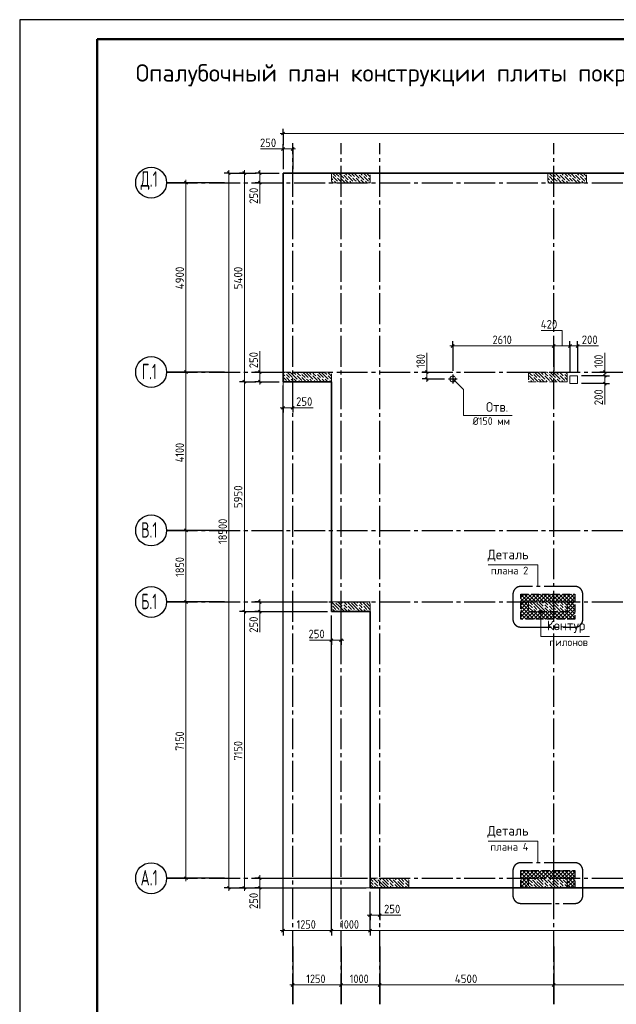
# Model space of a CAD drawing. Header units: millimetres. Extents: x 0 to 59400, y 0 to 42000.
# Tile 2 of 22: x 0 to 15433, y 16519 to 42000. Entities that reach past the tile are written whole.
import ezdxf

# ---------------------------------------------------------------- set-up
doc = ezdxf.new("R2010")
doc.units = ezdxf.units.MM
doc.linetypes.add('______2', pattern=[270, 200, -70])
doc.linetypes.add('______5', pattern=[1100, 800, -100, 100, -100])
for name, color, linetype, lineweight in [('Standard', 7, 'Continuous', 25), ('ЖБ Перекрытие верхний уровень', 7, 'Continuous', 18), ('Общий01', 7, 'Continuous', 13), ('Примечания', 7, 'Continuous', 13), ('Размерная линия_ общее', 7, 'Continuous', 13), ('Текст_ общее', 7, 'Continuous', 25)]:
    doc.layers.add(name, color=color, linetype=linetype, lineweight=lineweight)
doc.layers.add('ЖБ Пилон', color=7, linetype='______2', lineweight=13, true_color=0xa0a0a0)
doc.layers.add('Оси', color=7, linetype='______5', lineweight=13, true_color=0x656565)
doc.styles.add('ISOCPEUR', font='txt')

msp = doc.modelspace()

# ---------------------------------------------------------------- hatches: boundary and pattern name
at = {"layer": 'ЖБ Пилон', "linetype": 'Continuous', "lineweight": 18, "transparency": 33554687}
for points in [[(8354, 38000), (8361, 38006), (8367, 38000), (8361, 37993)], [(8754, 38000), (8761, 38006), (8767, 38000), (8761, 37993)], [(13954, 38000), (13961, 38006), (13967, 38000), (13961, 37993)], [(14354, 38000), (14361, 38006), (14367, 38000), (14361, 37993)], [(8074, 37960), (8081, 37966), (8087, 37960), (8081, 37953)], [(8114, 37840), (8121, 37846), (8127, 37840), (8121, 37833)], [(8194, 37920), (8201, 37926), (8207, 37920), (8201, 37913)], [(8234, 37800), (8241, 37806), (8247, 37800), (8241, 37793)], [(8274, 37920), (8281, 37926), (8287, 37920), (8281, 37913)], [(8314, 37800), (8321, 37806), (8327, 37800), (8321, 37793)], [(8394, 37880), (8401, 37886), (8407, 37880), (8401, 37873)], [(8474, 37960), (8481, 37966), (8487, 37960), (8481, 37953)], [(8514, 37840), (8521, 37846), (8527, 37840), (8521, 37833)], [(8594, 37920), (8601, 37926), (8607, 37920), (8601, 37913)], [(8634, 37800), (8641, 37806), (8647, 37800), (8641, 37793)], [(8674, 37920), (8681, 37926), (8687, 37920), (8681, 37913)], [(8714, 37800), (8721, 37806), (8727, 37800), (8721, 37793)], [(8794, 37880), (8801, 37886), (8807, 37880), (8801, 37873)], [(8874, 37960), (8881, 37966), (8887, 37960), (8881, 37953)], [(8914, 37840), (8921, 37846), (8927, 37840), (8921, 37833)], [(8994, 37920), (9001, 37926), (9007, 37920), (9001, 37913)], [(9034, 37800), (9041, 37806), (9047, 37800), (9041, 37793)], [(13674, 37960), (13681, 37966), (13687, 37960), (13681, 37953)], [(13714, 37840), (13721, 37846), (13727, 37840), (13721, 37833)], [(13794, 37920), (13801, 37926), (13807, 37920), (13801, 37913)], [(13834, 37800), (13841, 37806), (13847, 37800), (13841, 37793)], [(13874, 37920), (13881, 37926), (13887, 37920), (13881, 37913)], [(13914, 37800), (13921, 37806), (13927, 37800), (13921, 37793)], [(13994, 37880), (14001, 37886), (14007, 37880), (14001, 37873)], [(14074, 37960), (14081, 37966), (14087, 37960), (14081, 37953)], [(14114, 37840), (14121, 37846), (14127, 37840), (14121, 37833)], [(14194, 37920), (14201, 37926), (14207, 37920), (14201, 37913)], [(14234, 37800), (14241, 37806), (14247, 37800), (14241, 37793)], [(14274, 37920), (14281, 37926), (14287, 37920), (14281, 37913)], [(14314, 37800), (14321, 37806), (14327, 37800), (14321, 37793)], [(14394, 37880), (14401, 37886), (14407, 37880), (14401, 37873)], [(14474, 37960), (14481, 37966), (14487, 37960), (14481, 37953)], [(14514, 37840), (14521, 37846), (14527, 37840), (14521, 37833)], [(14594, 37920), (14601, 37926), (14607, 37920), (14601, 37913)], [(14634, 37800), (14641, 37806), (14647, 37800), (14641, 37793)], [(7154, 32880), (7157, 32882), (7165, 32882), (7167, 32880), (7161, 32873)], [(7554, 32880), (7557, 32882), (7565, 32882), (7567, 32880), (7561, 32873)], [(7954, 32880), (7957, 32882), (7965, 32882), (7967, 32880), (7961, 32873)], [(13165, 32882), (13167, 32880), (13163, 32875), (13163, 32882)], [(13554, 32880), (13557, 32882), (13565, 32882), (13567, 32880), (13561, 32873)], [(13954, 32880), (13957, 32882), (13965, 32882), (13967, 32880), (13961, 32873)], [(6874, 32840), (6881, 32846), (6887, 32840), (6881, 32833)], [(6874, 32760), (6881, 32766), (6887, 32760), (6881, 32753)], [(6914, 32640), (6921, 32646), (6927, 32640), (6921, 32633)], [(6994, 32720), (7001, 32726), (7007, 32720), (7001, 32713)], [(7074, 32720), (7081, 32726), (7087, 32720), (7081, 32713)], [(7154, 32800), (7161, 32806), (7167, 32800), (7161, 32793)], [(7194, 32680), (7201, 32686), (7207, 32680), (7201, 32673)], [(7274, 32840), (7281, 32846), (7287, 32840), (7281, 32833)], [(7274, 32760), (7281, 32766), (7287, 32760), (7281, 32753)], [(7314, 32640), (7321, 32646), (7327, 32640), (7321, 32633)], [(7394, 32720), (7401, 32726), (7407, 32720), (7401, 32713)], [(7474, 32720), (7481, 32726), (7487, 32720), (7481, 32713)], [(7554, 32800), (7561, 32806), (7567, 32800), (7561, 32793)], [(7594, 32680), (7601, 32686), (7607, 32680), (7601, 32673)], [(7674, 32840), (7681, 32846), (7687, 32840), (7681, 32833)], [(7674, 32760), (7681, 32766), (7687, 32760), (7681, 32753)], [(7714, 32640), (7721, 32646), (7727, 32640), (7721, 32633)], [(7794, 32720), (7801, 32726), (7807, 32720), (7801, 32713)], [(7874, 32720), (7881, 32726), (7887, 32720), (7881, 32713)], [(7954, 32800), (7961, 32806), (7967, 32800), (7961, 32793)], [(7994, 32680), (8001, 32686), (8007, 32680), (8001, 32673)], [(13163, 32804), (13167, 32800), (13163, 32795)], [(13194, 32680), (13201, 32686), (13207, 32680), (13201, 32673)], [(13274, 32840), (13281, 32846), (13287, 32840), (13281, 32833)], [(13274, 32760), (13281, 32766), (13287, 32760), (13281, 32753)], [(13314, 32640), (13321, 32646), (13327, 32640), (13321, 32633)], [(13394, 32720), (13401, 32726), (13407, 32720), (13401, 32713)], [(13474, 32720), (13481, 32726), (13487, 32720), (13481, 32713)], [(13554, 32800), (13561, 32806), (13567, 32800), (13561, 32793)], [(13594, 32680), (13601, 32686), (13607, 32680), (13601, 32673)], [(13674, 32840), (13681, 32846), (13687, 32840), (13681, 32833)], [(13674, 32760), (13681, 32766), (13687, 32760), (13681, 32753)], [(13714, 32640), (13721, 32646), (13727, 32640), (13721, 32633)], [(13794, 32720), (13801, 32726), (13807, 32720), (13801, 32713)], [(13874, 32720), (13881, 32726), (13887, 32720), (13881, 32713)], [(13954, 32800), (13961, 32806), (13967, 32800), (13961, 32793)], [(13994, 32680), (14001, 32686), (14007, 32680), (14001, 32673)], [(14074, 32840), (14081, 32846), (14087, 32840), (14081, 32833)], [(14074, 32760), (14081, 32766), (14087, 32760), (14081, 32753)], [(14114, 32640), (14121, 32646), (14127, 32640), (14121, 32633)], [(8074, 26840), (8081, 26846), (8087, 26840), (8081, 26833)], [(8074, 26760), (8081, 26766), (8087, 26760), (8081, 26753)], [(8154, 26920), (8161, 26926), (8167, 26920), (8161, 26913)], [(8354, 26880), (8361, 26886), (8367, 26880), (8361, 26873)], [(8354, 26800), (8361, 26806), (8367, 26800), (8361, 26793)], [(8474, 26840), (8481, 26846), (8487, 26840), (8481, 26833)], [(8474, 26760), (8481, 26766), (8487, 26760), (8481, 26753)], [(8554, 26920), (8561, 26926), (8567, 26920), (8561, 26913)], [(8754, 26880), (8761, 26886), (8767, 26880), (8761, 26873)], [(8754, 26800), (8761, 26806), (8767, 26800), (8761, 26793)], [(8874, 26840), (8881, 26846), (8887, 26840), (8881, 26833)], [(8874, 26760), (8881, 26766), (8887, 26760), (8881, 26753)], [(8954, 26920), (8961, 26926), (8967, 26920), (8961, 26913)], [(13163, 26884), (13167, 26880), (13163, 26875)], [(13163, 26804), (13167, 26800), (13163, 26795)], [(13274, 26840), (13281, 26846), (13287, 26840), (13281, 26833)], [(13274, 26760), (13281, 26766), (13287, 26760), (13281, 26753)], [(13354, 26920), (13361, 26926), (13367, 26920), (13361, 26913)], [(13554, 26880), (13561, 26886), (13567, 26880), (13561, 26873)], [(13554, 26800), (13561, 26806), (13567, 26800), (13561, 26793)], [(13674, 26840), (13681, 26846), (13687, 26840), (13681, 26833)], [(13674, 26760), (13681, 26766), (13687, 26760), (13681, 26753)], [(13754, 26920), (13761, 26926), (13767, 26920), (13761, 26913)], [(13954, 26880), (13961, 26886), (13967, 26880), (13961, 26873)], [(13954, 26800), (13961, 26806), (13967, 26800), (13961, 26793)], [(14074, 26840), (14081, 26846), (14087, 26840), (14081, 26833)], [(14074, 26760), (14081, 26766), (14087, 26760), (14081, 26753)], [(14154, 26920), (14161, 26926), (14163, 26924), (14163, 26915), (14161, 26913)], [(8194, 26720), (8201, 26726), (8207, 26720), (8201, 26713)], [(8274, 26720), (8281, 26726), (8287, 26720), (8281, 26713)], [(8397, 26682), (8401, 26686), (8405, 26682)], [(8594, 26720), (8601, 26726), (8607, 26720), (8601, 26713)], [(8674, 26720), (8681, 26726), (8687, 26720), (8681, 26713)], [(8797, 26682), (8801, 26686), (8805, 26682)], [(8994, 26720), (9001, 26726), (9007, 26720), (9001, 26713)], [(13197, 26682), (13201, 26686), (13205, 26682)], [(13394, 26720), (13401, 26726), (13407, 26720), (13401, 26713)], [(13474, 26720), (13481, 26726), (13487, 26720), (13481, 26713)], [(13597, 26682), (13601, 26686), (13605, 26682)], [(13794, 26720), (13801, 26726), (13807, 26720), (13801, 26713)], [(13874, 26720), (13881, 26726), (13887, 26720), (13881, 26713)], [(13997, 26682), (14001, 26686), (14005, 26682)], [(9154, 19680), (9161, 19686), (9167, 19680), (9161, 19673)], [(9234, 19760), (9241, 19766), (9247, 19760), (9241, 19753)], [(9274, 19640), (9281, 19646), (9287, 19640), (9281, 19633)], [(9354, 19720), (9361, 19726), (9367, 19720), (9361, 19713)], [(9554, 19680), (9561, 19686), (9567, 19680), (9561, 19673)], [(9634, 19760), (9641, 19766), (9647, 19760), (9641, 19753)], [(9674, 19640), (9681, 19646), (9687, 19640), (9681, 19633)], [(9754, 19720), (9761, 19726), (9767, 19720), (9761, 19713)], [(9954, 19680), (9961, 19686), (9967, 19680), (9961, 19673)], [(10034, 19760), (10041, 19766), (10047, 19760), (10041, 19753)], [(13163, 19684), (13167, 19680), (13163, 19675)], [(13234, 19760), (13241, 19766), (13247, 19760), (13241, 19753)], [(13274, 19640), (13281, 19646), (13287, 19640), (13281, 19633)], [(13354, 19720), (13361, 19726), (13367, 19720), (13361, 19713)], [(13554, 19680), (13561, 19686), (13567, 19680), (13561, 19673)], [(13634, 19760), (13641, 19766), (13647, 19760), (13641, 19753)], [(13674, 19640), (13681, 19646), (13687, 19640), (13681, 19633)], [(13754, 19720), (13761, 19726), (13767, 19720), (13761, 19713)], [(13954, 19680), (13961, 19686), (13967, 19680), (13961, 19673)], [(14034, 19760), (14041, 19766), (14047, 19760), (14041, 19753)], [(14074, 19640), (14081, 19646), (14087, 19640), (14081, 19633)], [(14154, 19720), (14161, 19726), (14163, 19724), (14163, 19715), (14161, 19713)], [(9154, 19600), (9161, 19606), (9167, 19600), (9161, 19593)], [(9274, 19560), (9281, 19566), (9287, 19560), (9281, 19553)], [(9554, 19600), (9561, 19606), (9567, 19600), (9561, 19593)], [(9674, 19560), (9681, 19566), (9687, 19560), (9681, 19553)], [(9954, 19600), (9961, 19606), (9967, 19600), (9961, 19593)], [(13163, 19604), (13167, 19600), (13163, 19595)], [(13274, 19560), (13281, 19566), (13287, 19560), (13281, 19553)], [(13554, 19600), (13561, 19606), (13567, 19600), (13561, 19593)], [(13674, 19560), (13681, 19566), (13687, 19560), (13681, 19553)], [(13954, 19600), (13961, 19606), (13967, 19600), (13961, 19593)], [(14074, 19560), (14081, 19566), (14087, 19560), (14081, 19553)]]:
    msp.add_hatch(color=7, dxfattribs=at).paths.add_polyline_path(points, flags=16)
at = {"layer": 'Общий01', "linetype": 'Continuous', "lineweight": 13, "transparency": 33554687}
for points in [[(13437, 26682), (13527, 26682), (13521, 26704)], [(13437, 26682), (13521, 26704), (13443, 26704)], [(13443, 26660), (13527, 26682), (13437, 26682)], [(13443, 26704), (13521, 26704), (13505, 26721)], [(13443, 26704), (13505, 26721), (13460, 26721)], [(13443, 26660), (13521, 26660), (13527, 26682)], [(13460, 26643), (13521, 26660), (13443, 26660)], [(13460, 26721), (13505, 26721), (13482, 26727)], [(13460, 26643), (13505, 26643), (13521, 26660)], [(13505, 26643), (13460, 26643), (13482, 26637)]]:
    msp.add_hatch(color=7, dxfattribs=at).paths.add_polyline_path(points)

# ---------------------------------------------------------------- linework, layer by layer
at = {"layer": 'Standard', "color": 7, "linetype": 'Continuous', "lineweight": 25, "transparency": 33554687}
msp.add_line((2000, 41500), (2000, 1058), dxfattribs=at)
at = {"layer": 'Standard', "color": 7, "linetype": '______5', "lineweight": -3, "transparency": 33554687}
for p, q in [((14366, 27332), (12959, 27332)), ((12759, 27132), (12759, 26482)), ((14566, 26481), (14566, 27132)), ((12959, 26282), (14366, 26281)), ((14366, 20182), (12959, 20182)), ((12759, 19982), (12759, 19332)), ((14566, 19331), (14566, 19982)), ((12959, 19132), (14366, 19131))]:
    msp.add_line(p, q, dxfattribs=at)
at = {"layer": 'Standard', "color": 9, "linetype": '______2', "lineweight": -3, "true_color": 0xc7c7c7, "transparency": 33554687}
for p, q in [((12963, 27132), (14363, 27132)), ((12963, 26482), (12963, 27132)), ((14363, 27132), (14363, 26482)), ((14363, 26482), (12963, 26482)), ((12963, 19982), (14363, 19982)), ((12963, 19532), (12963, 19982)), ((14363, 19982), (14363, 19532)), ((14363, 19532), (12963, 19532))]:
    msp.add_line(p, q, dxfattribs=at)
at = {"layer": 'Standard', "color": 9, "linetype": 'Continuous', "lineweight": -3, "true_color": 0xc7c7c7, "transparency": 33554687}
for p, q in [((12963, 27122), (13163, 26922)), ((12963, 27022), (13163, 26822)), ((13053, 27132), (13253, 26932)), ((13153, 27132), (13353, 26932)), ((13246, 26932), (13446, 27132)), ((13253, 27132), (13453, 26932)), ((13346, 26932), (13546, 27132)), ((13353, 27132), (13553, 26932)), ((13446, 26932), (13646, 27132)), ((13453, 27132), (13653, 26932)), ((13546, 26932), (13746, 27132)), ((13553, 27132), (13753, 26932)), ((13646, 26932), (13846, 27132)), ((13653, 27132), (13849, 26935)), ((13746, 26932), (13849, 27035)), ((13753, 27132), (13849, 27035)), ((13849, 27035), (13946, 27132)), ((13849, 26935), (14046, 27132)), ((13849, 27035), (13953, 26932)), ((13853, 27132), (14053, 26932)), ((13946, 26932), (14146, 27132)), ((13953, 27132), (14153, 26932)), ((14046, 26932), (14246, 27132)), ((14053, 27132), (14363, 26822)), ((14146, 26932), (14346, 27132)), ((14153, 27132), (14363, 26922)), ((14163, 26849), (14363, 27049)), ((14253, 27132), (14363, 27022)), ((14353, 27132), (14363, 27122)), ((12963, 26922), (13149, 26735)), ((12963, 26822), (13049, 26735)), ((13049, 26735), (13163, 26849)), ((13846, 26932), (13849, 26935)), ((13849, 26935), (13853, 26932)), ((14163, 26749), (14363, 26949)), ((14163, 26922), (14349, 26735)), ((14163, 26822), (14249, 26735)), ((14249, 26735), (14363, 26849)), ((12963, 26649), (13049, 26735)), ((12963, 26549), (13149, 26735)), ((12963, 26722), (13203, 26482)), ((12963, 26622), (13103, 26482)), ((12963, 26522), (13003, 26482)), ((12996, 26482), (13196, 26682)), ((13049, 26735), (13303, 26482)), ((13096, 26482), (13296, 26682)), ((13149, 26735), (13163, 26749)), ((13149, 26735), (13163, 26722)), ((13196, 26482), (13396, 26682)), ((13203, 26682), (13403, 26482)), ((13296, 26482), (13496, 26682)), ((13303, 26682), (13503, 26482)), ((13396, 26482), (13596, 26682)), ((13403, 26682), (13603, 26482)), ((13496, 26482), (13696, 26682)), ((13503, 26682), (13703, 26482)), ((13596, 26482), (13796, 26682)), ((13603, 26682), (13803, 26482)), ((13696, 26482), (13849, 26635)), ((13703, 26682), (13849, 26535)), ((13796, 26482), (13849, 26535)), ((13803, 26682), (13849, 26635)), ((13849, 26635), (13896, 26682)), ((13849, 26535), (13996, 26682)), ((13849, 26635), (14003, 26482)), ((13849, 26535), (13903, 26482)), ((13896, 26482), (14096, 26682)), ((13903, 26682), (14103, 26482)), ((13996, 26482), (14249, 26735)), ((14003, 26682), (14203, 26482)), ((14096, 26482), (14349, 26735)), ((14103, 26682), (14303, 26482)), ((14163, 26722), (14363, 26522)), ((14196, 26482), (14363, 26649)), ((14249, 26735), (14363, 26622)), ((14296, 26482), (14363, 26549)), ((14349, 26735), (14363, 26749)), ((14349, 26735), (14363, 26722)), ((12963, 19949), (12996, 19982)), ((12963, 19849), (13096, 19982)), ((12963, 19749), (13196, 19982)), ((12963, 19922), (13149, 19735)), ((13003, 19982), (13203, 19782)), ((13049, 19735), (13296, 19982)), ((13103, 19982), (13303, 19782)), ((13196, 19782), (13396, 19982)), ((13203, 19982), (13403, 19782)), ((13296, 19782), (13496, 19982)), ((13303, 19982), (13503, 19782)), ((13396, 19782), (13596, 19982)), ((13403, 19982), (13603, 19782)), ((13496, 19782), (13696, 19982)), ((13503, 19982), (13703, 19782)), ((13596, 19782), (13796, 19982)), ((13603, 19982), (13803, 19782)), ((13696, 19782), (13849, 19935)), ((13703, 19982), (13849, 19835)), ((13803, 19982), (13849, 19935)), ((13849, 19935), (13896, 19982)), ((13849, 19835), (13996, 19982)), ((13849, 19935), (14003, 19782)), ((13896, 19782), (14096, 19982)), ((13903, 19982), (14103, 19782)), ((13996, 19782), (14196, 19982)), ((14003, 19982), (14249, 19735)), ((14096, 19782), (14296, 19982)), ((14103, 19982), (14349, 19735)), ((14163, 19749), (14363, 19949)), ((14203, 19982), (14363, 19822)), ((14303, 19982), (14363, 19922)), ((12963, 19822), (13049, 19735)), ((12963, 19649), (13049, 19735)), ((12963, 19549), (13149, 19735)), ((12963, 19722), (13153, 19532)), ((12963, 19622), (13053, 19532)), ((13046, 19532), (13163, 19649)), ((13049, 19735), (13163, 19622)), ((13149, 19735), (13163, 19749)), ((13149, 19735), (13163, 19722)), ((13796, 19782), (13849, 19835)), ((13849, 19835), (13903, 19782)), ((14163, 19649), (14249, 19735)), ((14163, 19549), (14349, 19735)), ((14163, 19722), (14353, 19532)), ((14163, 19622), (14253, 19532)), ((14246, 19532), (14363, 19649)), ((14249, 19735), (14363, 19849)), ((14249, 19735), (14363, 19622)), ((14349, 19735), (14363, 19749)), ((14349, 19735), (14363, 19722)), ((13146, 19532), (13163, 19549)), ((14346, 19532), (14363, 19549))]:
    msp.add_line(p, q, dxfattribs=at)
at = {"layer": 'Standard', "color": 7, "linetype": 'Continuous', "lineweight": 25, "transparency": 33554687}
msp.add_lwpolyline([(0, 0), (59400, 0), (59400, 42000), (0, 42000), (0, 0)], close=True, dxfattribs=at)
at = {"layer": 'Standard', "color": 7, "linetype": 'Continuous', "lineweight": 50, "transparency": 33554687}
msp.add_lwpolyline([(2000, 41500), (58900, 41500), (58900, 500), (2000, 500), (2000, 41500)], close=True, dxfattribs=at)
at = {"layer": 'Standard', "color": 7, "linetype": 'Continuous', "lineweight": 18, "transparency": 33554687}
msp.add_lwpolyline([(27542, 41500), (2000, 41500), (2000, 12146), (27542, 12146), (27542, 41500)], dxfattribs=at)
at = {"layer": 'Standard', "color": 7, "linetype": 'Continuous', "lineweight": 13, "transparency": 33554687}
for points in [[(27313, 38032), (6813, 38032), (6813, 19532), (27313, 19532), (27313, 38032)], [(6813, 19532), (25313, 19532), (25313, 38032), (6813, 38032), (6813, 19532)]]:
    msp.add_lwpolyline(points, dxfattribs=at)
at = {"layer": 'Standard', "color": 9, "linetype": 'Continuous', "lineweight": -3, "true_color": 0xc7c7c7, "transparency": 33554687}
for points in [[(12963, 27049), (13004, 27091), (13004, 27091), (13046, 27132)], [(12963, 26949), (13054, 27041), (13054, 27041), (13146, 27132)], [(12963, 26849), (13104, 26991), (13104, 26991), (13246, 27132)], [(12963, 26749), (13154, 26941), (13154, 26941), (13346, 27132)]]:
    msp.add_lwpolyline(points, dxfattribs=at)
at = {"layer": 'Standard', "color": 7, "linetype": '______5', "lineweight": -3, "transparency": 33554687}
for centre, start, end in [((12959, 27132), 90, 180), ((14366, 27132), 0, 90), ((12959, 26482), 180, 270), ((14366, 26481), 270, 0), ((12959, 19982), 90, 180), ((14366, 19982), 0, 90), ((12959, 19332), 180, 270), ((14366, 19331), 270, 0)]:
    msp.add_arc(centre, 200, start, end, dxfattribs=at)
at = {"layer": 'ЖБ Перекрытие верхний уровень', "color": 7, "linetype": 'Continuous', "lineweight": 35, "transparency": 33554687}
for p, q in [((25313, 38032), (6813, 38032)), ((6813, 38032), (6813, 32632)), ((6813, 32632), (8063, 32632)), ((8063, 32632), (8063, 26682)), ((8063, 26682), (9063, 26682)), ((9063, 26682), (9063, 19532)), ((9063, 19532), (25313, 19532))]:
    msp.add_line(p, q, dxfattribs=at)
at = {"layer": 'ЖБ Перекрытие верхний уровень', "color": 7, "linetype": 'Continuous', "lineweight": 13, "transparency": 33554687}
for p, q in [((11132, 32727), (11128, 32710)), ((11128, 32710), (11128, 32694)), ((11128, 32694), (11132, 32677)), ((11139, 32742), (11132, 32727)), ((11132, 32677), (11139, 32662)), ((11149, 32755), (11139, 32742)), ((11139, 32662), (11149, 32649)), ((11163, 32766), (11149, 32755)), ((11149, 32649), (11163, 32638)), ((11178, 32773), (11163, 32766)), ((11163, 32638), (11178, 32631)), ((11194, 32777), (11178, 32773)), ((11178, 32631), (11194, 32627)), ((11211, 32777), (11194, 32777)), ((11194, 32627), (11211, 32627)), ((11228, 32773), (11211, 32777)), ((11211, 32627), (11228, 32631)), ((11243, 32766), (11228, 32773)), ((11228, 32631), (11243, 32638)), ((11256, 32755), (11243, 32766)), ((11243, 32638), (11256, 32649)), ((11267, 32742), (11256, 32755)), ((11256, 32649), (11267, 32662)), ((11274, 32727), (11267, 32742)), ((11267, 32662), (11274, 32677)), ((11278, 32710), (11274, 32727)), ((11274, 32677), (11278, 32694)), ((11278, 32694), (11278, 32710)), ((14433, 32782), (14233, 32782)), ((14233, 32782), (14233, 32582)), ((14433, 32582), (14433, 32782)), ((14233, 32582), (14433, 32582))]:
    msp.add_line(p, q, dxfattribs=at)
at = {"layer": 'ЖБ Пилон', "color": 253, "linetype": '______2', "lineweight": 13, "true_color": 0xa0a0a0, "transparency": 33554687}
for p, q in [((8063, 38032), (8063, 37782)), ((9063, 38032), (8063, 38032)), ((9063, 37782), (9063, 38032)), ((13663, 38032), (13663, 37782)), ((14663, 38032), (13663, 38032)), ((14663, 37782), (14663, 38032)), ((8063, 37782), (9063, 37782)), ((13663, 37782), (14663, 37782)), ((6813, 32882), (6813, 32632)), ((8063, 32882), (6813, 32882)), ((8063, 32632), (8063, 32882)), ((13163, 32882), (13163, 32632)), ((14163, 32882), (13163, 32882)), ((14163, 32632), (14163, 32882)), ((6813, 32632), (8063, 32632)), ((13163, 32632), (14163, 32632)), ((8063, 26932), (8063, 26682)), ((9063, 26932), (8063, 26932)), ((9063, 26682), (9063, 26932)), ((13163, 26932), (13163, 26682)), ((14163, 26932), (13163, 26932)), ((14163, 26682), (14163, 26932)), ((8063, 26682), (9063, 26682)), ((13163, 26682), (14163, 26682)), ((9063, 19782), (9063, 19532)), ((10063, 19782), (9063, 19782)), ((10063, 19532), (10063, 19782)), ((13163, 19782), (13163, 19532)), ((14163, 19782), (13163, 19782)), ((14163, 19532), (14163, 19782)), ((9063, 19532), (10063, 19532)), ((13163, 19532), (14163, 19532))]:
    msp.add_line(p, q, dxfattribs=at)
at = {"layer": 'ЖБ Пилон', "color": 9, "linetype": 'Continuous', "lineweight": 18, "true_color": 0xc7c7c7, "transparency": 33554687}
for p, q in [((8101, 38020), (8181, 37940)), ((8181, 38020), (8168, 38032)), ((8181, 38020), (8261, 37940)), ((8248, 38032), (8261, 38020)), ((8261, 38020), (8381, 37900)), ((8328, 38032), (8341, 38020)), ((8381, 37980), (8501, 37860)), ((8421, 38020), (8408, 38032)), ((8461, 37980), (8421, 38020)), ((8501, 38020), (8581, 37940)), ((8581, 38020), (8568, 38032)), ((8581, 38020), (8661, 37940)), ((8648, 38032), (8661, 38020)), ((8661, 38020), (8781, 37900)), ((8728, 38032), (8741, 38020)), ((8781, 37980), (8901, 37860)), ((8821, 38020), (8808, 38032)), ((8861, 37980), (8821, 38020)), ((8901, 38020), (8981, 37940)), ((8981, 38020), (8968, 38032)), ((8981, 38020), (9061, 37940)), ((9048, 38032), (9061, 38020)), ((9061, 38020), (9063, 38017)), ((13701, 38020), (13781, 37940)), ((13781, 38020), (13768, 38032)), ((13781, 38020), (13861, 37940)), ((13848, 38032), (13861, 38020)), ((13861, 38020), (13981, 37900)), ((13928, 38032), (13941, 38020)), ((13981, 37980), (14101, 37860)), ((14021, 38020), (14008, 38032)), ((14061, 37980), (14021, 38020)), ((14101, 38020), (14181, 37940)), ((14181, 38020), (14168, 38032)), ((14181, 38020), (14261, 37940)), ((14248, 38032), (14261, 38020)), ((14261, 38020), (14381, 37900)), ((14328, 38032), (14341, 38020)), ((14381, 37980), (14501, 37860)), ((14421, 38020), (14408, 38032)), ((14461, 37980), (14421, 38020)), ((14501, 38020), (14581, 37940)), ((14581, 38020), (14568, 38032)), ((14581, 38020), (14661, 37940)), ((14648, 38032), (14661, 38020)), ((14661, 38020), (14663, 38017)), ((8063, 37897), (8101, 37860)), ((8063, 37817), (8098, 37782)), ((8101, 37940), (8221, 37820)), ((8178, 37782), (8141, 37820)), ((8261, 37860), (8221, 37900)), ((8301, 37820), (8261, 37860)), ((8301, 37900), (8418, 37782)), ((8421, 37860), (8498, 37782)), ((8501, 37940), (8621, 37820)), ((8578, 37782), (8541, 37820)), ((8661, 37860), (8621, 37900)), ((8701, 37820), (8661, 37860)), ((8701, 37900), (8818, 37782)), ((8821, 37860), (8898, 37782)), ((8901, 37940), (9021, 37820)), ((8978, 37782), (8941, 37820)), ((9061, 37860), (9021, 37900)), ((9063, 37857), (9061, 37860)), ((13663, 37897), (13701, 37860)), ((13663, 37817), (13698, 37782)), ((13701, 37940), (13821, 37820)), ((13778, 37782), (13741, 37820)), ((13861, 37860), (13821, 37900)), ((13901, 37820), (13861, 37860)), ((13901, 37900), (14018, 37782)), ((14021, 37860), (14098, 37782)), ((14101, 37940), (14221, 37820)), ((14178, 37782), (14141, 37820)), ((14261, 37860), (14221, 37900)), ((14301, 37820), (14261, 37860)), ((14301, 37900), (14418, 37782)), ((14421, 37860), (14498, 37782)), ((14501, 37940), (14621, 37820)), ((14578, 37782), (14541, 37820)), ((14661, 37860), (14621, 37900)), ((14663, 37857), (14661, 37860)), ((6838, 32882), (6861, 32860)), ((6981, 32820), (6918, 32882)), ((6998, 32882), (7061, 32820)), ((7078, 32882), (7141, 32820)), ((7238, 32882), (7261, 32860)), ((7381, 32820), (7318, 32882)), ((7398, 32882), (7461, 32820)), ((7478, 32882), (7541, 32820)), ((7638, 32882), (7661, 32860)), ((7781, 32820), (7718, 32882)), ((7798, 32882), (7861, 32820)), ((7878, 32882), (7941, 32820)), ((8038, 32882), (8061, 32860)), ((13238, 32882), (13261, 32860)), ((13381, 32820), (13318, 32882)), ((13398, 32882), (13461, 32820)), ((13478, 32882), (13541, 32820)), ((13638, 32882), (13661, 32860)), ((13781, 32820), (13718, 32882)), ((13798, 32882), (13861, 32820)), ((13878, 32882), (13941, 32820)), ((14038, 32882), (14061, 32860)), ((14163, 32837), (14118, 32882)), ((6861, 32780), (6821, 32820)), ((6821, 32660), (6848, 32632)), ((6901, 32820), (6981, 32740)), ((6901, 32740), (7008, 32632)), ((6981, 32820), (7061, 32740)), ((7061, 32660), (7021, 32700)), ((7061, 32820), (7181, 32700)), ((7088, 32632), (7061, 32660)), ((7101, 32700), (7168, 32632)), ((7221, 32820), (7181, 32860)), ((7181, 32780), (7301, 32660)), ((7261, 32780), (7221, 32820)), ((7221, 32660), (7248, 32632)), ((7301, 32820), (7381, 32740)), ((7301, 32740), (7408, 32632)), ((7381, 32820), (7461, 32740)), ((7461, 32660), (7421, 32700)), ((7461, 32820), (7581, 32700)), ((7488, 32632), (7461, 32660)), ((7501, 32700), (7568, 32632)), ((7621, 32820), (7581, 32860)), ((7581, 32780), (7701, 32660)), ((7661, 32780), (7621, 32820)), ((7621, 32660), (7648, 32632)), ((7701, 32820), (7781, 32740)), ((7701, 32740), (7808, 32632)), ((7781, 32820), (7861, 32740)), ((7861, 32660), (7821, 32700)), ((7861, 32820), (7981, 32700)), ((7888, 32632), (7861, 32660)), ((7901, 32700), (7968, 32632)), ((8021, 32820), (7981, 32860)), ((7981, 32780), (8063, 32697)), ((8061, 32780), (8021, 32820)), ((8021, 32660), (8048, 32632)), ((13163, 32717), (13181, 32700)), ((13163, 32637), (13168, 32632)), ((13221, 32820), (13181, 32860)), ((13181, 32780), (13301, 32660)), ((13261, 32780), (13221, 32820)), ((13221, 32660), (13248, 32632)), ((13301, 32820), (13381, 32740)), ((13301, 32740), (13408, 32632)), ((13381, 32820), (13461, 32740)), ((13461, 32660), (13421, 32700)), ((13461, 32820), (13581, 32700)), ((13488, 32632), (13461, 32660)), ((13501, 32700), (13568, 32632)), ((13621, 32820), (13581, 32860)), ((13581, 32780), (13701, 32660)), ((13661, 32780), (13621, 32820)), ((13621, 32660), (13648, 32632)), ((13701, 32820), (13781, 32740)), ((13701, 32740), (13808, 32632)), ((13781, 32820), (13861, 32740)), ((13861, 32660), (13821, 32700)), ((13861, 32820), (13981, 32700)), ((13888, 32632), (13861, 32660)), ((13901, 32700), (13968, 32632)), ((14021, 32820), (13981, 32860)), ((13981, 32780), (14101, 32660)), ((14061, 32780), (14021, 32820)), ((14021, 32660), (14048, 32632)), ((14101, 32820), (14163, 32757)), ((14101, 32740), (14163, 32677)), ((8181, 26820), (8068, 26932)), ((8101, 26820), (8181, 26740)), ((8181, 26900), (8261, 26820)), ((8181, 26820), (8261, 26740)), ((8261, 26900), (8228, 26932)), ((8261, 26900), (8341, 26820)), ((8261, 26820), (8381, 26700)), ((8308, 26932), (8341, 26900)), ((8421, 26820), (8381, 26860)), ((8381, 26780), (8478, 26682)), ((8388, 26932), (8461, 26860)), ((8461, 26780), (8421, 26820)), ((8581, 26820), (8468, 26932)), ((8501, 26820), (8581, 26740)), ((8581, 26900), (8661, 26820)), ((8581, 26820), (8661, 26740)), ((8661, 26900), (8628, 26932)), ((8661, 26900), (8741, 26820)), ((8661, 26820), (8781, 26700)), ((8708, 26932), (8741, 26900)), ((8821, 26820), (8781, 26860)), ((8781, 26780), (8878, 26682)), ((8788, 26932), (8861, 26860)), ((8861, 26780), (8821, 26820)), ((8981, 26820), (8868, 26932)), ((8901, 26820), (8981, 26740)), ((8981, 26900), (9061, 26820)), ((8981, 26820), (9061, 26740)), ((9061, 26900), (9028, 26932)), ((9061, 26900), (9063, 26897)), ((9061, 26820), (9063, 26817)), ((13221, 26820), (13181, 26860)), ((13181, 26780), (13278, 26682)), ((13188, 26932), (13261, 26860)), ((13261, 26780), (13221, 26820)), ((13381, 26820), (13268, 26932)), ((13301, 26820), (13381, 26740)), ((13381, 26900), (13461, 26820)), ((13381, 26820), (13461, 26740)), ((13461, 26900), (13428, 26932)), ((13461, 26900), (13541, 26820)), ((13461, 26820), (13581, 26700)), ((13508, 26932), (13541, 26900)), ((13621, 26820), (13581, 26860)), ((13581, 26780), (13678, 26682)), ((13588, 26932), (13661, 26860)), ((13661, 26780), (13621, 26820)), ((13781, 26820), (13668, 26932)), ((13701, 26820), (13781, 26740)), ((13781, 26900), (13861, 26820)), ((13781, 26820), (13861, 26740)), ((13861, 26900), (13828, 26932)), ((13861, 26900), (13941, 26820)), ((13861, 26820), (13981, 26700)), ((13908, 26932), (13941, 26900)), ((14021, 26820), (13981, 26860)), ((13981, 26780), (14078, 26682)), ((13988, 26932), (14061, 26860)), ((14061, 26780), (14021, 26820)), ((14163, 26837), (14068, 26932)), ((14101, 26820), (14163, 26757)), ((8063, 26697), (8078, 26682)), ((8101, 26740), (8158, 26682)), ((8238, 26682), (8221, 26700)), ((8301, 26700), (8318, 26682)), ((8501, 26740), (8558, 26682)), ((8638, 26682), (8621, 26700)), ((8701, 26700), (8718, 26682)), ((8901, 26740), (8958, 26682)), ((9038, 26682), (9021, 26700)), ((13163, 26717), (13181, 26700)), ((13301, 26740), (13358, 26682)), ((13438, 26682), (13421, 26700)), ((13501, 26700), (13518, 26682)), ((13701, 26740), (13758, 26682)), ((13838, 26682), (13821, 26700)), ((13901, 26700), (13918, 26682)), ((14101, 26740), (14158, 26682)), ((9141, 19780), (9261, 19660)), ((9221, 19620), (9181, 19660)), ((9218, 19782), (9221, 19780)), ((9381, 19620), (9261, 19740)), ((9298, 19782), (9341, 19740)), ((9461, 19700), (9378, 19782)), ((9381, 19700), (9461, 19620)), ((9461, 19780), (9541, 19700)), ((9461, 19700), (9541, 19620)), ((9541, 19780), (9661, 19660)), ((9621, 19620), (9581, 19660)), ((9618, 19782), (9621, 19780)), ((9781, 19620), (9661, 19740)), ((9698, 19782), (9741, 19740)), ((9861, 19700), (9778, 19782)), ((9781, 19700), (9861, 19620)), ((9861, 19780), (9941, 19700)), ((9861, 19700), (9941, 19620)), ((9941, 19780), (10061, 19660)), ((10021, 19620), (9981, 19660)), ((10018, 19782), (10021, 19780)), ((10063, 19737), (10061, 19740)), ((13221, 19620), (13181, 19660)), ((13218, 19782), (13221, 19780)), ((13381, 19620), (13261, 19740)), ((13298, 19782), (13341, 19740)), ((13461, 19700), (13378, 19782)), ((13381, 19700), (13461, 19620)), ((13461, 19780), (13541, 19700)), ((13461, 19700), (13541, 19620)), ((13541, 19780), (13661, 19660)), ((13621, 19620), (13581, 19660)), ((13618, 19782), (13621, 19780)), ((13781, 19620), (13661, 19740)), ((13698, 19782), (13741, 19740)), ((13861, 19700), (13778, 19782)), ((13781, 19700), (13861, 19620)), ((13861, 19780), (13941, 19700)), ((13861, 19700), (13941, 19620)), ((13941, 19780), (14061, 19660)), ((14021, 19620), (13981, 19660)), ((14018, 19782), (14021, 19780)), ((14163, 19637), (14061, 19740)), ((14098, 19782), (14141, 19740)), ((9261, 19580), (9221, 19620)), ((9301, 19620), (9381, 19540)), ((9381, 19620), (9461, 19540)), ((9661, 19580), (9621, 19620)), ((9701, 19620), (9781, 19540)), ((9781, 19620), (9861, 19540)), ((10061, 19580), (10021, 19620)), ((13261, 19580), (13221, 19620)), ((13301, 19620), (13381, 19540)), ((13381, 19620), (13461, 19540)), ((13661, 19580), (13621, 19620)), ((13701, 19620), (13781, 19540)), ((13781, 19620), (13861, 19540)), ((14061, 19580), (14021, 19620)), ((14101, 19620), (14163, 19557))]:
    msp.add_line(p, q, dxfattribs=at)
for points in [[(6821, 32820), (6813, 32827), (6813, 32827), (6813, 32827), (6813, 32827)], [(6813, 32747), (6813, 32747), (6813, 32747), (6813, 32747), (6901, 32660)], [(9063, 19777), (9063, 19777), (9141, 19700)], [(9063, 19697), (9063, 19697), (9141, 19620)], [(13163, 19757), (13163, 19757), (13261, 19660)], [(9063, 19617), (9063, 19617), (9148, 19532), (9148, 19532), (9148, 19532), (9148, 19532)], [(9181, 19580), (9228, 19532), (9228, 19532), (9228, 19532), (9228, 19532)], [(9301, 19540), (9308, 19532), (9308, 19532), (9308, 19532), (9308, 19532)], [(9461, 19620), (9548, 19532), (9548, 19532), (9548, 19532), (9548, 19532)], [(9581, 19580), (9628, 19532), (9628, 19532), (9628, 19532), (9628, 19532)], [(9701, 19540), (9708, 19532), (9708, 19532), (9708, 19532), (9708, 19532)], [(9861, 19620), (9948, 19532), (9948, 19532), (9948, 19532), (9948, 19532)], [(9981, 19580), (10028, 19532), (10028, 19532), (10028, 19532), (10028, 19532)], [(13181, 19580), (13228, 19532), (13228, 19532), (13228, 19532), (13228, 19532)], [(13301, 19540), (13308, 19532), (13308, 19532), (13308, 19532), (13308, 19532)], [(13461, 19620), (13548, 19532), (13548, 19532), (13548, 19532), (13548, 19532)], [(13581, 19580), (13628, 19532), (13628, 19532), (13628, 19532), (13628, 19532)], [(13701, 19540), (13708, 19532), (13708, 19532), (13708, 19532), (13708, 19532)], [(13861, 19620), (13948, 19532), (13948, 19532), (13948, 19532), (13948, 19532)], [(13981, 19580), (14028, 19532), (14028, 19532), (14028, 19532), (14028, 19532)], [(14101, 19540), (14108, 19532), (14108, 19532), (14108, 19532), (14108, 19532)]]:
    msp.add_lwpolyline(points, dxfattribs=at)
at = {"layer": 'Общий01', "color": 7, "linetype": 'Continuous', "lineweight": 13, "transparency": 33554687}
for p, q in [((13437, 26682), (13437, 26682)), ((13482, 26727), (13482, 26727)), ((13482, 26637), (13482, 26637)), ((13527, 26682), (13527, 26682))]:
    msp.add_line(p, q, dxfattribs=at)
for points in [[(12738, 31759), (11479, 31759), (11479, 32426), (11203, 32702)], [(12119, 27894), (13403, 27894), (13403, 27332)], [(14741, 26037), (13482, 26037), (13482, 26682)], [(12116, 20744), (13401, 20744), (13401, 20182)]]:
    msp.add_lwpolyline(points, dxfattribs=at)
msp.add_circle((13482, 26682), 45, dxfattribs=at)
at = {"layer": 'Оси', "color": 8, "linetype": '______5', "lineweight": -3, "transparency": 33554687}
for p, q in [((7063, 16519), (7063, 38805)), ((8313, 16519), (8313, 38805)), ((9313, 16519), (9313, 38805)), ((13813, 16519), (13813, 38805)), ((3800, 37782), (27445, 37782)), ((3800, 32882), (25730, 32882)), ((11088, 32702), (11318, 32702)), ((11203, 32817), (11203, 32587)), ((3800, 28782), (25730, 28782)), ((3800, 26932), (25730, 26932)), ((3800, 19782), (25730, 19782))]:
    msp.add_line(p, q, dxfattribs=at)
at = {"layer": 'Оси', "color": 7, "linetype": 'Continuous', "lineweight": 25, "transparency": 33554687}
for p, q in [((5300, 37782), (3800, 37782)), ((5300, 32882), (3800, 32882)), ((5300, 28782), (3800, 28782)), ((5300, 26932), (3800, 26932)), ((5300, 19782), (3800, 19782)), ((7063, 18019), (7063, 16519)), ((8313, 18019), (8313, 16519)), ((9313, 18019), (9313, 16519)), ((13813, 18019), (13813, 16519))]:
    msp.add_line(p, q, dxfattribs=at)
for centre in [(3400, 37782), (3400, 32882), (3400, 28782), (3400, 26932), (3400, 19782)]:
    msp.add_circle(centre, 400, dxfattribs=at)
at = {"layer": 'Примечания', "color": 7, "linetype": 'Continuous', "lineweight": 13, "transparency": 33554687}
for p, q in [((6813, 38654), (6233, 38654)), ((6213, 37782), (6213, 37242)), ((6211, 33422), (6211, 32882)), ((10532, 32882), (10532, 33382)), ((14433, 33557), (14973, 33557)), ((15135, 32882), (15135, 33382)), ((15135, 32582), (15135, 32042)), ((7063, 31957), (7593, 31957)), ((6211, 26682), (6211, 26152)), ((8063, 25943), (7493, 25943)), ((6211, 19532), (6211, 19002)), ((9313, 18826), (9863, 18826))]:
    msp.add_line(p, q, dxfattribs=at)
msp.add_lwpolyline([(14029, 33557), (14029, 33957), (13489, 33957)], dxfattribs=at)
at = {"layer": 'Размерная линия_ общее', "color": 7, "linetype": 'Continuous', "lineweight": 13, "transparency": 33554687}
for p, q in [((6813, 39054), (6738, 39054)), ((6813, 39054), (25313, 39054)), ((6813, 38654), (6738, 38654)), ((7063, 38654), (6813, 38654)), ((7063, 38654), (7138, 38654)), ((5411, 38032), (5411, 38107)), ((5811, 38032), (5811, 38107)), ((6213, 38032), (6213, 38107)), ((6213, 38032), (6213, 37782)), ((4300, 37782), (4300, 37857)), ((4300, 32882), (4300, 37782)), ((6213, 37782), (6213, 37707)), ((11203, 33557), (11128, 33557)), ((11203, 33557), (13813, 33557)), ((13813, 33557), (14233, 33557)), ((14233, 33557), (14433, 33557)), ((14433, 33557), (14508, 33557)), ((4300, 28782), (4300, 32882)), ((6211, 32882), (6211, 32957)), ((6211, 32632), (6211, 32882)), ((10532, 32882), (10532, 32957)), ((10532, 32702), (10532, 32882)), ((15135, 32882), (15135, 32957)), ((15135, 32882), (15135, 32782)), ((5811, 32632), (5811, 26682)), ((6211, 32632), (6211, 32557)), ((10532, 32702), (10532, 32627)), ((15135, 32782), (15135, 32582)), ((15135, 32582), (15135, 32507)), ((6813, 31957), (6738, 31957)), ((6813, 31957), (7063, 31957)), ((7063, 31957), (7138, 31957)), ((4300, 26932), (4300, 28782)), ((6211, 26932), (6211, 27007)), ((6211, 26932), (6211, 26682)), ((5811, 26682), (5811, 19532)), ((6211, 26682), (6211, 26607)), ((8063, 25943), (7988, 25943)), ((8063, 25943), (8313, 25943)), ((8313, 25943), (8388, 25943)), ((4300, 19782), (4300, 19707)), ((6211, 19782), (6211, 19857)), ((6211, 19782), (6211, 19532)), ((5411, 19532), (5411, 19457)), ((5811, 19532), (5811, 19457)), ((6211, 19532), (6211, 19457)), ((9063, 18826), (8988, 18826)), ((9313, 18826), (9063, 18826)), ((9313, 18826), (9388, 18826)), ((6813, 18426), (6738, 18426)), ((6813, 18426), (8063, 18426)), ((8063, 18426), (9063, 18426)), ((9063, 18426), (25313, 18426)), ((7063, 17019), (6988, 17019)), ((7063, 17019), (8313, 17019)), ((8313, 17019), (9313, 17019)), ((9313, 17019), (13813, 17019)), ((13813, 17019), (19813, 17019))]:
    msp.add_line(p, q, dxfattribs=at)
at = {"layer": 'Размерная линия_ общее', "color": 7, "linetype": 'Continuous', "lineweight": 25, "transparency": 33554687}
for p, q in [((6775, 39016), (6850, 39091)), ((6850, 38691), (6775, 38616)), ((7100, 38691), (7025, 38616)), ((5373, 38070), (5448, 37994)), ((5773, 38070), (5848, 37994)), ((6175, 38070), (6250, 37994)), ((4338, 37745), (4262, 37820)), ((6175, 37820), (6250, 37745)), ((11165, 33520), (11240, 33595)), ((13775, 33520), (13850, 33595)), ((14195, 33520), (14270, 33595)), ((14395, 33520), (14470, 33595)), ((4338, 32845), (4262, 32920)), ((6248, 32845), (6173, 32920)), ((10569, 32845), (10494, 32920)), ((15098, 32920), (15173, 32845)), ((5773, 32670), (5848, 32594)), ((6248, 32594), (6173, 32670)), ((10569, 32665), (10494, 32740)), ((15098, 32820), (15173, 32745)), ((15098, 32620), (15173, 32545)), ((6775, 31919), (6850, 31994)), ((7025, 31919), (7100, 31994)), ((4338, 28745), (4262, 28820)), ((4338, 26894), (4262, 26970)), ((6173, 26970), (6248, 26894)), ((5773, 26720), (5848, 26645)), ((6173, 26720), (6248, 26645)), ((8025, 25906), (8100, 25981)), ((8275, 25906), (8350, 25981)), ((4338, 19745), (4262, 19819)), ((6173, 19819), (6248, 19745)), ((5373, 19570), (5448, 19495)), ((5773, 19570), (5848, 19495)), ((6173, 19570), (6248, 19495)), ((9100, 18863), (9025, 18788)), ((9350, 18863), (9275, 18788)), ((6775, 18388), (6850, 18463)), ((8025, 18388), (8100, 18463)), ((9025, 18388), (9100, 18463)), ((7025, 16982), (7100, 17057)), ((8275, 16982), (8350, 17057)), ((9275, 16982), (9350, 17057)), ((13775, 16982), (13850, 17057))]:
    msp.add_line(p, q, dxfattribs=at)
at = {"layer": 'Размерная линия_ общее', "color": 253, "linetype": 'Continuous', "lineweight": -3, "true_color": 0xa0a0a0, "transparency": 33554687}
for p, q in [((6813, 39054), (6813, 39179)), ((6813, 39054), (6813, 38929)), ((6813, 39054), (6813, 38754)), ((6813, 38654), (6813, 38779)), ((7063, 38654), (7063, 38779)), ((6813, 38654), (6813, 38529)), ((6813, 38654), (6813, 38132)), ((7063, 38654), (7063, 38529)), ((7063, 38654), (7063, 38132)), ((5411, 38032), (5286, 38032)), ((5411, 38032), (5536, 38032)), ((5411, 38032), (5861, 38032)), ((5811, 38032), (5686, 38032)), ((5811, 38032), (5936, 38032)), ((5811, 38032), (6113, 38032)), ((6213, 38032), (6088, 38032)), ((6213, 38032), (6338, 38032)), ((6213, 38032), (6713, 38032)), ((4300, 37782), (4000, 37782)), ((4300, 37782), (4175, 37782)), ((4300, 37782), (4425, 37782)), ((6213, 37782), (6088, 37782)), ((6213, 37782), (6338, 37782)), ((6213, 37782), (6715, 37782)), ((11203, 33557), (11203, 33682)), ((13813, 33557), (13813, 33682)), ((14233, 33557), (14233, 33682)), ((14433, 33557), (14433, 33682)), ((11203, 33557), (11203, 33432)), ((11203, 33557), (11203, 32917)), ((13813, 33557), (13813, 33432)), ((13813, 33557), (13813, 32917)), ((14233, 33557), (14233, 33432)), ((14233, 33557), (14233, 32882)), ((14433, 33557), (14433, 33432)), ((14433, 33557), (14433, 32882)), ((4300, 32882), (4175, 32882)), ((4300, 32882), (4425, 32882)), ((6211, 32882), (6086, 32882)), ((6211, 32882), (6336, 32882)), ((6211, 32882), (6713, 32882)), ((10532, 32882), (10407, 32882)), ((10532, 32882), (10657, 32882)), ((10532, 32882), (10988, 32882)), ((15135, 32882), (15010, 32882)), ((15135, 32882), (15260, 32882)), ((15135, 32882), (15135, 32882)), ((5811, 32632), (5686, 32632)), ((5811, 32632), (5936, 32632)), ((5811, 32632), (6111, 32632)), ((6211, 32632), (6086, 32632)), ((6211, 32632), (6336, 32632)), ((6211, 32632), (6713, 32632)), ((10532, 32702), (10407, 32702)), ((10532, 32702), (10657, 32702)), ((10532, 32702), (10988, 32702)), ((15135, 32782), (15010, 32782)), ((15135, 32782), (15260, 32782)), ((6813, 31957), (6813, 32532)), ((6813, 18426), (6813, 32532)), ((7063, 31957), (7063, 32532)), ((15135, 32582), (15010, 32582)), ((15135, 32582), (15260, 32582)), ((6813, 31957), (6813, 32082)), ((6813, 31957), (6813, 31832)), ((7063, 31957), (7063, 32082)), ((7063, 31957), (7063, 31832)), ((4300, 28782), (4175, 28782)), ((4300, 28782), (4425, 28782)), ((4300, 26932), (4175, 26932)), ((4300, 26932), (4425, 26932)), ((6211, 26932), (6086, 26932)), ((6211, 26932), (6336, 26932)), ((5811, 26682), (5686, 26682)), ((5811, 26682), (5936, 26682)), ((5811, 26682), (7963, 26682)), ((6211, 26682), (6086, 26682)), ((6211, 26682), (6336, 26682)), ((8313, 25943), (8313, 26582)), ((8063, 25943), (8063, 26068)), ((8313, 25943), (8313, 26068)), ((8063, 25943), (8063, 25818)), ((8313, 25943), (8313, 25818)), ((4300, 19782), (4000, 19782)), ((4300, 19782), (4175, 19782)), ((4300, 19782), (4425, 19782)), ((6211, 19782), (6086, 19782)), ((6211, 19782), (6336, 19782)), ((5411, 19532), (5286, 19532)), ((5411, 19532), (5536, 19532)), ((5411, 19532), (5861, 19532)), ((5811, 19532), (5686, 19532)), ((5811, 19532), (5936, 19532)), ((5811, 19532), (8963, 19532)), ((6211, 19532), (6086, 19532)), ((6211, 19532), (6336, 19532)), ((9063, 18826), (9063, 19432)), ((9313, 18826), (9313, 19432)), ((9063, 18826), (9063, 18951)), ((9313, 18826), (9313, 18951)), ((9063, 18826), (9063, 18701)), ((9313, 18826), (9313, 18701)), ((6813, 18426), (6813, 18551)), ((6813, 18426), (6813, 18301)), ((8063, 18426), (8063, 18551)), ((8063, 18426), (8063, 18301)), ((9063, 18426), (9063, 18551)), ((9063, 18426), (9063, 18301)), ((7063, 17019), (7063, 17144)), ((8313, 17019), (8313, 17144)), ((9313, 17019), (9313, 17144)), ((13813, 17019), (13813, 17144)), ((7063, 17019), (7063, 16894)), ((7063, 17019), (7063, 16719)), ((8313, 17019), (8313, 16894)), ((8313, 17019), (8313, 16719)), ((9313, 17019), (9313, 16894)), ((9313, 17019), (9313, 17019)), ((13813, 17019), (13813, 16894)), ((13813, 17019), (13813, 16719))]:
    msp.add_line(p, q, dxfattribs=at)
at = {"layer": 'Размерная линия_ общее', "color": 7, "linetype": 'Continuous', "lineweight": 13, "transparency": 33554687}
for points in [[(5411, 38032), (5411, 28343), (5411, 28343), (5411, 19532)], [(5811, 38032), (5811, 34926), (5811, 34926), (5811, 32632)], [(4300, 19782), (4300, 23003), (4300, 23003), (4300, 26932)]]:
    msp.add_lwpolyline(points, dxfattribs=at)
at = {"layer": 'Размерная линия_ общее', "color": 253, "linetype": 'Continuous', "lineweight": -3, "true_color": 0xa0a0a0, "transparency": 33554687}
for points in [[(4300, 32882), (4283, 32882), (4283, 32882), (4000, 32882)], [(15135, 32782), (15118, 32782), (15118, 32782), (14533, 32782)], [(15135, 32582), (15118, 32582), (15118, 32582), (14533, 32582)], [(4300, 28782), (4283, 28782), (4283, 28782), (4283, 28782), (4283, 28782), (4000, 28782)], [(4300, 26932), (4283, 26932), (4283, 26932), (4283, 26932), (4283, 26932), (4283, 26932), (4283, 26932), (4000, 26932)], [(6211, 26932), (7345, 26932), (7345, 26932), (7963, 26932)], [(6211, 26682), (6999, 26682), (6999, 26682), (7963, 26682)], [(8063, 25943), (8063, 26444), (8063, 26444), (8063, 26582)], [(8063, 18426), (8063, 18443), (8063, 18443), (8063, 18443), (8063, 18443), (8063, 19497), (8063, 19497), (8063, 26582)], [(6211, 19782), (6980, 19782), (6980, 19782), (8963, 19782)], [(6211, 19532), (6744, 19532), (6744, 19532), (8963, 19532)], [(9063, 18426), (9063, 18443), (9063, 18443), (9063, 19432)]]:
    msp.add_lwpolyline(points, dxfattribs=at)

# ---------------------------------------------------------------- texts
at = {"layer": 'Общий01', "color": 7, "linetype": 'Continuous', "lineweight": 25, "transparency": 33554687, "attachment_point": 7, "style": 'ISOCPEUR'}
for s, insert, char_height, width in [('\\W0.93;Отв.', (12063, 31853), 250, 790.95), ('\\W0.93;Ø150 мм', (11717, 31513), 200, 1112.36), ('\\W0.96;Деталь', (12102, 27984), 250, 1294.23), ('\\W0.96;плана 2', (12188, 27644), 200, 1095.54), ('\\W0.96;Контур', (13635, 26131), 250, 1243.91), ('\\W0.96;пилонов', (13702, 25791), 200, 1075.23), ('\\W0.96;Деталь', (12100, 20834), 250, 1294.23), ('\\W0.96;плана 4', (12177, 20494), 200, 1115.65)]:
    msp.add_mtext(s, dxfattribs=dict(at, insert=insert, char_height=char_height, width=width))
at = {"layer": 'Оси', "color": 7, "linetype": 'Continuous', "lineweight": 35, "transparency": 33554687, "char_height": 400, "attachment_point": 7, "style": 'ISOCPEUR'}
for s, insert, width in [('\\W0.65;Д.1', (3128, 37595), 673.3), ('\\W0.63;Г.1', (3160, 32695), 605.94), ('\\W0.64;В.1', (3144, 28595), 639.7), ('\\W0.64;Б.1', (3144, 26745), 639.7), ('\\W0.65;А.1', (3128, 19595), 673.3)]:
    msp.add_mtext(s, dxfattribs=dict(at, insert=insert, width=width))
at = {"layer": 'Размерная линия_ общее', "color": 7, "linetype": 'Continuous', "lineweight": 25, "transparency": 33554687, "char_height": 220, "attachment_point": 7, "style": 'ISOCPEUR'}
for s, insert, width in [('\\W0.91;250', (6215, 38704), 561.98), ('\\W0.92;420', (13478, 34007), 584.44), ('\\W0.87;2610', (12233, 33607), 666.9), ('\\W0.91;200', (14540, 33607), 561.99), ('\\W0.91;250', (7150, 32007), 561.98), ('\\W0.91;250', (7470, 25993), 561.98), ('\\W0.91;250', (9425, 18876), 561.99), ('\\W0.87;1250', (7163, 18476), 666.9), ('\\W0.87;1000', (8288, 18476), 666.91), ('\\W0.87;1250', (7413, 17069), 666.9), ('\\W0.87;1000', (8538, 17069), 666.9), ('\\W0.93;4500', (11255, 17069), 740.39)]:
    msp.add_mtext(s, dxfattribs=dict(at, insert=insert, width=width))
at = {"layer": 'Размерная линия_ общее', "color": 7, "linetype": 'Continuous', "lineweight": 25, "transparency": 33554687, "char_height": 220, "attachment_point": 7, "rotation": 90, "style": 'ISOCPEUR'}
for s, insert, width in [('\\W0.91;250', (6163, 37234), 561.99), ('\\W0.93;4900', (4250, 35024), 740.39), ('\\W0.93;5400', (5761, 35024), 740.39), ('\\W0.91;250', (6161, 32980), 561.98), ('\\W0.83;180', (10482, 32989), 508.57), ('\\W0.83;100', (15085, 32989), 508.57), ('\\W0.91;200', (15085, 32024), 561.98), ('\\W0.87;4100', (4250, 30546), 689.42), ('\\W0.93;5950', (5761, 29360), 718.09), ('\\W0.89;18500', (5361, 28430), 823.55), ('\\W0.87;1850', (4250, 27582), 666.9), ('\\W0.91;250', (6161, 26134), 561.99), ('\\W0.87;7150', (4250, 23082), 666.9), ('\\W0.87;7150', (5761, 22832), 666.9), ('\\W0.91;250', (6161, 18985), 561.99)]:
    msp.add_mtext(s, dxfattribs=dict(at, insert=insert, width=width))
at = {"layer": 'Текст_ общее', "color": 7, "linetype": 'Continuous', "lineweight": 50, "transparency": 33554687, "insert": (3000, 40275), "char_height": 450, "width": 18528.5, "attachment_point": 7, "style": 'ISOCPEUR'}
msp.add_mtext('\\W0.99;Опалубочный план конструкции плиты покрытия на отм. +5.980', dxfattribs=at)

doc.saveas('drawing.dxf')
